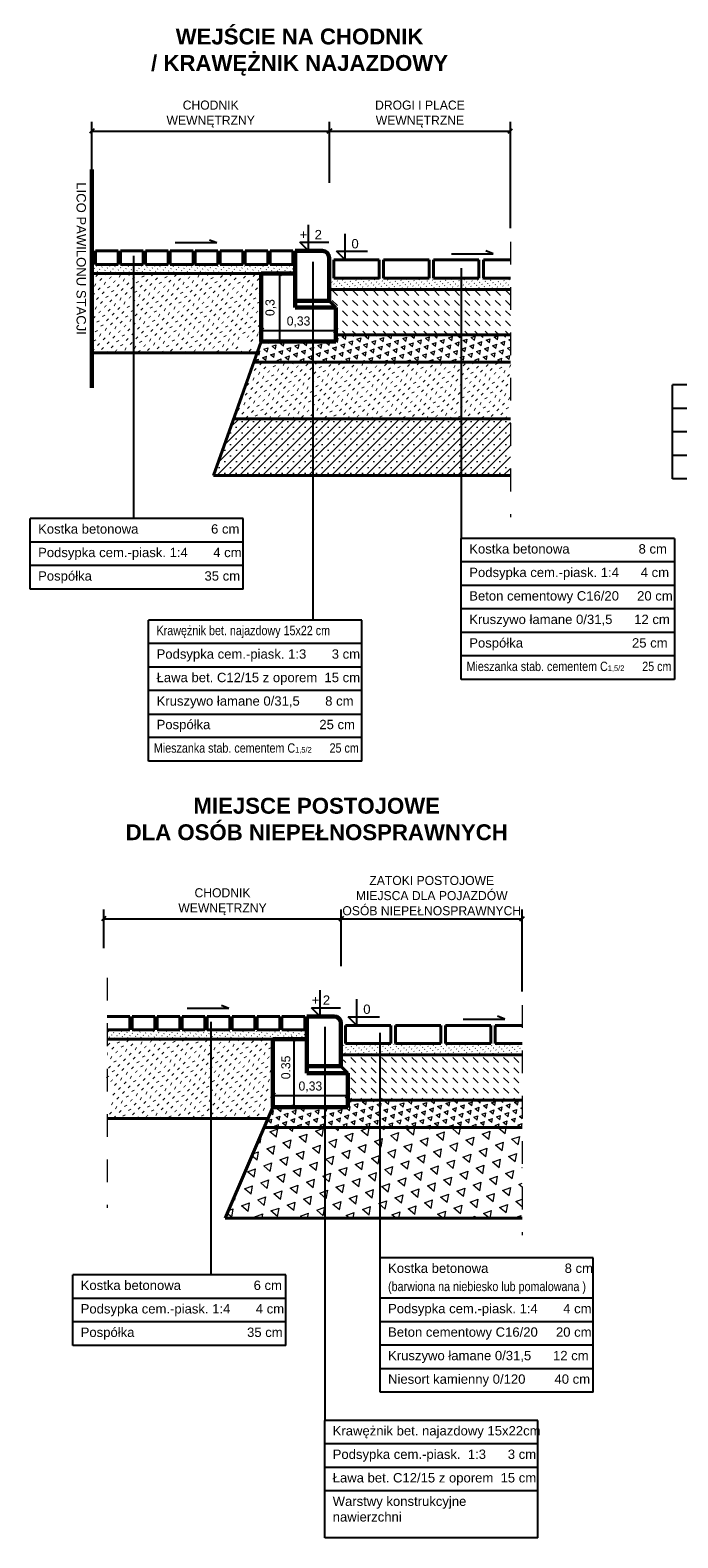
# Model space of a CAD drawing. Header units: millimetres. Extents: x 104.4 to 145.9, y 287.2 to 338.2.
# Tile 5 of 12: x 133.9 to 136.8, y 299.4 to 306.1. Entities that reach past the tile are written whole.
import ezdxf

# ---------------------------------------------------------------- set-up
doc = ezdxf.new("R2010")
doc.units = ezdxf.units.MM
doc.linetypes.add('DASHED2', pattern=[9.525, 6.35, -3.175])
doc.layers.get('0').update_dxf_attribs({"lineweight": 40})
for name, color, linetype, lineweight in [('beton', 5, 'Continuous', 60), ('kostka', 7, 'Continuous', 40), ('kostka mniejsza', 7, 'Continuous', 40), ('opis', 7, 'Continuous', 25), ('POSPÓŁKA', 1, 'Continuous', 40), ('wymiary', 5, 'Continuous', 15), ('wypełnienie', 3, 'Continuous', 13)]:
    doc.layers.add(name, color=color, linetype=linetype, lineweight=lineweight)
doc.dimstyles.new('Copy of ISO-25', dxfattribs={"dimtxt": 0.04, "dimasz": 0.02, "dimexe": 0.04, "dimexo": 0.06, "dimgap": 0.015, "dimtad": 1, "dimtxsty": 'Standard', "dimblk": 'OBLIQUE', "dimcen": 2.5, "dimadec": 0, "dimazin": 0, "dimtfac": 1, "dimtmove": 0, "dimatfit": 3, "dimfxl": 1, "dimarcsym": 0})

# ---------------------------------------------------------------- blocks, each defined once
blk = doc.blocks.new('_Oblique')
at = {"layer": 'beton', "color": 0, "lineweight": -2}
blk.add_line((-0.5, -0.5), (0.5, 0.5), dxfattribs=at)
blk = doc.blocks.new('*D992')
at = {"layer": 'Defpoints', "color": 0, "transparency": 16777216}
for p in [(135.2261, 305.6313), (134.1789, 305.3431), (135.2261, 305.3626)]:
    blk.add_point(p, dxfattribs=at)
at = {"layer": 'wymiary', "color": 0, "lineweight": -2, "transparency": 16777216}
for p, q in [((134.1789, 305.4031), (134.1789, 305.6713)), ((135.2261, 305.4226), (135.2261, 305.6713)), ((134.1789, 305.6313), (135.2261, 305.6313))]:
    blk.add_line(p, q, dxfattribs=at)
at = {"layer": 'wymiary', "color": 0, "lineweight": -2, "transparency": 16777216, "xscale": 0.02, "yscale": 0.02, "zscale": 0.02, "rotation": 180}
blk.add_blockref('_Oblique', (134.1789, 305.6313), dxfattribs=at)
at = {"layer": 'wymiary', "color": 0, "lineweight": -2, "transparency": 16777216, "xscale": 0.02, "yscale": 0.02, "zscale": 0.02}
blk.add_blockref('_Oblique', (135.2261, 305.6313), dxfattribs=at)
at = {"layer": 'wymiary', "color": 0, "transparency": 16777216, "insert": (134.7025, 305.7063), "char_height": 0.04, "attachment_point": 5}
blk.add_mtext('CHODNIK \\PWEWNĘTRZNY', dxfattribs=at)
blk = doc.blocks.new('*D993')
at = {"layer": 'Defpoints', "color": 0, "transparency": 16777216}
for p in [(136.0231, 305.6313), (135.2261, 305.3431), (136.0231, 305.1435)]:
    blk.add_point(p, dxfattribs=at)
at = {"layer": 'wymiary', "color": 0, "lineweight": -2, "transparency": 16777216}
for p, q in [((135.2261, 305.4031), (135.2261, 305.6713)), ((136.0231, 305.2035), (136.0231, 305.6713)), ((135.2261, 305.6313), (136.0231, 305.6313))]:
    blk.add_line(p, q, dxfattribs=at)
at = {"layer": 'wymiary', "color": 0, "lineweight": -2, "transparency": 16777216, "xscale": 0.02, "yscale": 0.02, "zscale": 0.02, "rotation": 180}
blk.add_blockref('_Oblique', (135.2261, 305.6313), dxfattribs=at)
at = {"layer": 'wymiary', "color": 0, "lineweight": -2, "transparency": 16777216, "xscale": 0.02, "yscale": 0.02, "zscale": 0.02}
blk.add_blockref('_Oblique', (136.0231, 305.6313), dxfattribs=at)
at = {"layer": 'wymiary', "color": 0, "transparency": 16777216, "insert": (135.6246, 305.7063), "char_height": 0.04, "attachment_point": 5}
blk.add_mtext('DROGI I PLACE\\PWEWNĘTRZNE ', dxfattribs=at)
blk = doc.blocks.new('*D994')
at = {"layer": 'Defpoints', "color": 0, "transparency": 16777216}
for p in [(134.9459, 305.0033), (134.9246, 304.7033), (135.0059, 304.7033)]:
    blk.add_point(p, dxfattribs=at)
at = {"layer": 'wymiary', "color": 0, "lineweight": -2, "transparency": 16777216}
for p, q in [((135.0059, 305.0033), (135.0459, 305.0033)), ((135.0059, 305.0033), (135.0059, 304.7033)), ((134.9846, 304.7033), (135.0459, 304.7033))]:
    blk.add_line(p, q, dxfattribs=at)
at = {"layer": 'wymiary', "color": 0, "lineweight": -2, "transparency": 16777216, "xscale": 0.02, "yscale": 0.02, "zscale": 0.02}
for p, rotation in [((135.0059, 305.0033), 90), ((135.0059, 304.7033), 270)]:
    blk.add_blockref('_Oblique', p, dxfattribs=dict(at, rotation=rotation))
at = {"layer": 'wymiary', "color": 0, "transparency": 16777216, "insert": (134.9675, 304.8533), "char_height": 0.04, "attachment_point": 5, "rotation": 90}
blk.add_mtext('0,3', dxfattribs=at)
blk = doc.blocks.new('*D995')
at = {"layer": 'Defpoints', "color": 0, "transparency": 16777216}
for p in [(134.9246, 304.8257), (135.2546, 304.8257), (135.2546, 304.7522)]:
    blk.add_point(p, dxfattribs=at)
at = {"layer": 'wymiary', "color": 0, "lineweight": -2, "transparency": 16777216}
for p, q in [((134.9246, 304.7657), (134.9246, 304.7122)), ((134.9246, 304.7522), (135.2546, 304.7522)), ((135.2546, 304.7657), (135.2546, 304.7122))]:
    blk.add_line(p, q, dxfattribs=at)
at = {"layer": 'wymiary', "color": 0, "lineweight": -2, "transparency": 16777216, "xscale": 0.02, "yscale": 0.02, "zscale": 0.02, "rotation": 180}
blk.add_blockref('_Oblique', (134.9246, 304.7522), dxfattribs=at)
at = {"layer": 'wymiary', "color": 0, "lineweight": -2, "transparency": 16777216, "xscale": 0.02, "yscale": 0.02, "zscale": 0.02}
blk.add_blockref('_Oblique', (135.2546, 304.7522), dxfattribs=at)
at = {"layer": 'wymiary', "color": 0, "transparency": 16777216, "insert": (135.0896, 304.7906), "char_height": 0.04, "attachment_point": 5}
blk.add_mtext('0,33', dxfattribs=at)
blk = doc.blocks.new('*D1143')
at = {"layer": 'Defpoints', "color": 0, "transparency": 16777216}
for p in [(134.9767, 301.4313), (135.3067, 301.3807), (135.3067, 301.3594)]:
    blk.add_point(p, dxfattribs=at)
at = {"layer": 'wymiary', "color": 0, "lineweight": -2, "transparency": 16777216}
for p, q in [((135.3067, 301.4194), (135.3067, 301.4207)), ((134.9767, 301.3807), (135.3067, 301.3807)), ((134.9767, 301.3713), (134.9767, 301.3407))]:
    blk.add_line(p, q, dxfattribs=at)
at = {"layer": 'wymiary', "color": 0, "lineweight": -2, "transparency": 16777216, "xscale": 0.02, "yscale": 0.02, "zscale": 0.02, "rotation": 180}
blk.add_blockref('_Oblique', (134.9767, 301.3807), dxfattribs=at)
at = {"layer": 'wymiary', "color": 0, "lineweight": -2, "transparency": 16777216, "xscale": 0.02, "yscale": 0.02, "zscale": 0.02}
blk.add_blockref('_Oblique', (135.3067, 301.3807), dxfattribs=at)
at = {"layer": 'wymiary', "color": 0, "transparency": 16777216, "insert": (135.1417, 301.419), "char_height": 0.04, "attachment_point": 5}
blk.add_mtext('0,33', dxfattribs=at)
blk = doc.blocks.new('*D1144')
at = {"layer": 'Defpoints', "color": 0, "transparency": 16777216}
for p in [(134.9767, 301.6297), (134.9767, 301.3297), (135.0687, 301.3297)]:
    blk.add_point(p, dxfattribs=at)
at = {"layer": 'wymiary', "color": 0, "lineweight": -2, "transparency": 16777216}
for p, q in [((135.0367, 301.6297), (135.1087, 301.6297)), ((135.0687, 301.6297), (135.0687, 301.3297)), ((135.0367, 301.3297), (135.1087, 301.3297))]:
    blk.add_line(p, q, dxfattribs=at)
at = {"layer": 'wymiary', "color": 0, "lineweight": -2, "transparency": 16777216, "xscale": 0.02, "yscale": 0.02, "zscale": 0.02}
for p, rotation in [((135.0687, 301.6297), 90), ((135.0687, 301.3297), 270)]:
    blk.add_blockref('_Oblique', p, dxfattribs=dict(at, rotation=rotation))
at = {"layer": 'wymiary', "color": 0, "transparency": 16777216, "insert": (135.0337, 301.5047), "char_height": 0.04, "attachment_point": 5, "rotation": 90}
blk.add_mtext('0.35', dxfattribs=at)
blk = doc.blocks.new('*D1145')
at = {"layer": 'Defpoints', "color": 0, "transparency": 16777216}
for p in [(136.0752, 302.16), (135.2782, 301.8913), (136.0752, 301.7791)]:
    blk.add_point(p, dxfattribs=at)
at = {"layer": 'wymiary', "color": 0, "lineweight": -2, "transparency": 16777216}
for p, q in [((135.2782, 301.9513), (135.2782, 302.2)), ((136.0752, 301.8391), (136.0752, 302.2)), ((135.2782, 302.16), (136.0752, 302.16))]:
    blk.add_line(p, q, dxfattribs=at)
at = {"layer": 'wymiary', "color": 0, "lineweight": -2, "transparency": 16777216, "xscale": 0.02, "yscale": 0.02, "zscale": 0.02, "rotation": 180}
blk.add_blockref('_Oblique', (135.2782, 302.16), dxfattribs=at)
at = {"layer": 'wymiary', "color": 0, "lineweight": -2, "transparency": 16777216, "xscale": 0.02, "yscale": 0.02, "zscale": 0.02}
blk.add_blockref('_Oblique', (136.0752, 302.16), dxfattribs=at)
at = {"layer": 'wymiary', "color": 0, "transparency": 16777216, "insert": (135.6767, 302.2617), "char_height": 0.04, "attachment_point": 5}
blk.add_mtext('ZATOKI POSTOJOWE\\PMIEJSCA DLA POJAZDÓW \\POSÓB NIEPEŁNOSPRAWNYCH ', dxfattribs=at)
blk = doc.blocks.new('*D1146')
at = {"layer": 'Defpoints', "color": 0, "transparency": 16777216}
for p in [(135.2782, 302.16), (134.231, 301.9696), (135.2782, 301.989)]:
    blk.add_point(p, dxfattribs=at)
at = {"layer": 'wymiary', "color": 0, "lineweight": -2, "transparency": 16777216}
for p, q in [((134.231, 302.0296), (134.231, 302.2)), ((135.2782, 302.049), (135.2782, 302.2)), ((134.231, 302.16), (135.2782, 302.16))]:
    blk.add_line(p, q, dxfattribs=at)
at = {"layer": 'wymiary', "color": 0, "lineweight": -2, "transparency": 16777216, "xscale": 0.02, "yscale": 0.02, "zscale": 0.02, "rotation": 180}
blk.add_blockref('_Oblique', (134.231, 302.16), dxfattribs=at)
at = {"layer": 'wymiary', "color": 0, "lineweight": -2, "transparency": 16777216, "xscale": 0.02, "yscale": 0.02, "zscale": 0.02}
blk.add_blockref('_Oblique', (135.2782, 302.16), dxfattribs=at)
at = {"layer": 'wymiary', "color": 0, "transparency": 16777216, "insert": (134.7546, 302.235), "char_height": 0.04, "attachment_point": 5}
blk.add_mtext('CHODNIK \\PWEWNĘTRZNY', dxfattribs=at)

msp = doc.modelspace()

# ---------------------------------------------------------------- hatches: boundary and pattern name
at = {"layer": 'POSPÓŁKA'}
h = msp.add_hatch(dxfattribs=at)
h.set_pattern_fill('ACAD_ISO07W100', color=256, scale=0.007, angle=315, style=0)
h.set_pattern_definition([(315, (0.77935, -18.64308), (0.0247487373, 0.0247487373), [0.0035, -0.021])])
h.paths.add_polyline_path([(134.3623, 305.0033), (134.1789, 305.0033), (134.1789, 304.6533), (134.3623, 304.6533)])
h.paths.add_polyline_path([(134.9246, 305.0033), (134.3623, 305.0033), (134.3623, 304.6533), (134.9067, 304.6533), (134.7946, 304.7033), (134.9246, 304.7033)])
h = msp.add_hatch(dxfattribs=at)
h.set_pattern_fill('ACAD_ISO07W100', color=256, scale=0.007, angle=315, style=0)
h.set_pattern_definition([(315, (0.650432, -8.380582), (0.0247487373, 0.0247487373), [0.0035, -0.021])])
h.paths.add_polyline_path([(135.1531, 304.6133), (134.8925, 304.6133), (134.8033, 304.3633), (135.1531, 304.3633)])
h.paths.add_polyline_path([(136.0231, 304.6133), (135.1531, 304.6133), (135.1531, 304.3633), (136.0231, 304.3633)])
h = msp.add_hatch(dxfattribs=at)
h.set_pattern_fill('ACAD_ISO07W100', color=256, scale=0.007, angle=315, style=0)
h.set_pattern_definition([(315, (0.270134, -24.98337), (0.0247487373, 0.0247487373), [0.0035, -0.021])])
h.paths.add_polyline_path([(134.9767, 301.5997), (134.9767, 301.6297), (134.7049, 301.6297), (134.7049, 301.2797), (134.9496, 301.2797)])
h.paths.add_polyline_path([(134.2467, 301.6297), (134.2467, 301.464), (134.261, 301.4497), (134.261, 301.3497), (134.2467, 301.3497), (134.2467, 301.2797), (134.7049, 301.2797), (134.7049, 301.6297)])
at = {"layer": 'wypełnienie'}
h = msp.add_hatch(dxfattribs=at)
h.set_pattern_fill('ACAD_ISO07W100', color=256, scale=0.004, angle=315, style=0)
h.set_pattern_definition([(225, (264.014711, 8.494393), (-0.0141421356, 0.0141421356), [0.002, -0.012])])
h.paths.add_polyline_path([(134.1789, 305.0433), (135.0746, 305.0433), (135.0746, 305.0033), (134.1789, 305.0033)])
h = msp.add_hatch(dxfattribs=at)
h.set_pattern_fill('ACAD_ISO07W100', color=256, scale=0.004, angle=315, style=0)
h.set_pattern_definition([(315, (1.926339, 17.067285), (0.0141421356, 0.0141421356), [0.002, -0.012])])
h.paths.add_polyline_path([(136.0231, 304.9833), (135.9046, 304.9833), (135.2246, 304.9833), (135.2246, 304.9333), (136.0231, 304.9333)])
h = msp.add_hatch(dxfattribs=at)
h.set_pattern_fill('DASH', color=256, scale=0.01, angle=315, style=0)
h.set_pattern_definition([(315, (1.92634, 17.067285), (0.0449012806, -1e-17), [0.03175, -0.03175])])
h.paths.add_polyline_path([(136.0231, 304.9333), (135.2246, 304.9333), (135.2246, 304.8833), (135.2546, 304.8533), (135.2546, 304.7333), (136.0231, 304.7333)])
h = msp.add_hatch(dxfattribs=at)
h.set_pattern_fill('TRIANG', color=256, scale=0.004, angle=20, style=0)
h.set_pattern_definition([(80, (0.650432, -8.380582), (-0.0291862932, 0.024490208), [0.01905, -0.01905]), (140, (0.650432, -8.380582), (-0.0358022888, -0.0130309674), [0.01905, -0.01905]), (20, (0.63584, -8.368337), (0.0066159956, 0.0375211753), [0.01905, -0.01905])])
h.paths.add_polyline_path([(136.0231, 304.7333), (135.2546, 304.7333), (135.2546, 304.7033), (135.1531, 304.7033), (135.1531, 304.6133), (136.0231, 304.6133)])
h.paths.add_polyline_path([(135.1531, 304.7033), (134.9246, 304.7033), (134.8925, 304.6133), (135.1531, 304.6133)])
h = msp.add_hatch(dxfattribs=at)
h.set_pattern_fill('SACNCR', color=256, scale=0.015, style=0)
h.set_pattern_definition([(45, (0.650432, -8.380582), (-0.0252569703, 0.0252569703), []), (45, (0.67569, -8.380582), (-0.0252569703, 0.0252569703), [0, -0.03571875])])
h.paths.add_polyline_path([(135.1531, 304.3633), (134.8033, 304.3633), (134.7142, 304.1133), (135.1531, 304.1133)])
h.paths.add_polyline_path([(136.0231, 304.3633), (135.1531, 304.3633), (135.1531, 304.1133), (136.0231, 304.1133)])
h = msp.add_hatch(dxfattribs=at)
h.set_pattern_fill('ACAD_ISO07W100', color=256, scale=0.004, angle=315, style=0)
h.set_pattern_definition([(225, (264.066811, 5.120807), (-0.0141421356, 0.0141421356), [0.002, -0.012])])
h.paths.add_polyline_path([(134.2467, 301.6697), (134.2467, 301.6297), (135.1267, 301.6297), (135.1267, 301.6697)])
h = msp.add_hatch(dxfattribs=at)
h.set_pattern_fill('ACAD_ISO07W100', color=256, scale=0.004, angle=315, style=0)
h.set_pattern_definition([(315, (9.337675, 4.589934), (0.0141421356, 0.0141421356), [0.002, -0.012])])
h.paths.add_polyline_path([(136.0752, 301.6097), (135.4492, 301.6097), (135.4492, 301.5597), (136.0752, 301.5597)])
h.paths.add_polyline_path([(135.4492, 301.6097), (135.2782, 301.6097), (135.2782, 301.5597), (135.4492, 301.5597)])
h = msp.add_hatch(dxfattribs=at)
h.set_pattern_fill('DASH', color=256, scale=0.01, angle=315, style=0)
h.set_pattern_definition([(315, (0.93045, -15.230133), (0.0449012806, -1e-17), [0.03175, -0.03175])])
h.paths.add_polyline_path([(136.0752, 301.5597), (135.4492, 301.5597), (135.4492, 301.3597), (136.0752, 301.3597)])
h.paths.add_polyline_path([(135.4492, 301.5597), (135.2767, 301.5597), (135.2767, 301.5097), (135.3067, 301.4797), (135.3067, 301.3597), (135.4492, 301.3597)])
h = msp.add_hatch(dxfattribs=at)
h.set_pattern_fill('TRIANG', color=256, scale=0.004, angle=20, style=0)
h.set_pattern_definition([(80, (0.93045, -15.230133), (-0.0291862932, 0.024490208), [0.01905, -0.01905]), (140, (0.93045, -15.230133), (-0.0358022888, -0.0130309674), [0.01905, -0.01905]), (20, (0.915857, -15.217888), (0.0066159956, 0.0375211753), [0.01905, -0.01905])])
h.paths.add_polyline_path([(136.0752, 301.3597), (135.4492, 301.3597), (135.4492, 301.2397), (136.0752, 301.2397)])
h.paths.add_polyline_path([(135.4492, 301.3597), (135.3067, 301.3597), (135.3067, 301.3297), (135.2052, 301.3297), (135.2052, 301.2397), (135.4492, 301.2397)])
h.paths.add_polyline_path([(135.2052, 301.3297), (134.9767, 301.3297), (134.9379, 301.2397), (135.2052, 301.2397)])
h = msp.add_hatch(dxfattribs=at)
h.set_pattern_fill('TRIANG', color=256, scale=0.008, angle=20, style=0)
h.set_pattern_definition([(80, (0.93045, -15.23013), (-0.058372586, 0.048980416), [0.0381, -0.0381]), (140, (0.93045, -15.23013), (-0.071604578, -0.026061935), [0.0381, -0.0381]), (20, (0.901264, -15.20564), (0.013231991, 0.075042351), [0.0381, -0.0381])])
h.paths.add_polyline_path([(135.2052, 301.2397), (134.9379, 301.2397), (134.7656, 300.8397), (135.2052, 300.8397)])
h.paths.add_polyline_path([(135.4492, 301.2397), (135.2052, 301.2397), (135.2052, 300.8397), (135.4492, 300.8397)])
h.paths.add_polyline_path([(136.0752, 301.2397), (135.4492, 301.2397), (135.4492, 300.8397), (136.0752, 300.8397)])

# ---------------------------------------------------------------- linework, layer by layer
at = {"linetype": 'DASHED2', "lineweight": 20, "ltscale": 0.01}
for p, q in [((136.0231, 305.1435), (136.0231, 303.9295)), ((134.2467, 301.8991), (134.2467, 300.8857)), ((136.0752, 301.7791), (136.0752, 300.7657))]:
    msp.add_line(p, q, dxfattribs=at)
for p, q in [((134.1789, 305.0033), (135.0746, 305.0033)), ((136.0231, 304.9333), (135.2246, 304.9333)), ((135.2246, 304.8833), (135.2546, 304.8533)), ((136.0231, 304.7333), (135.2546, 304.7333)), ((134.1789, 304.6533), (134.9067, 304.6533)), ((134.7142, 304.1133), (134.9246, 304.7033)), ((136.0231, 304.6133), (134.8925, 304.6133)), ((136.0231, 304.3633), (134.8033, 304.3633)), ((136.0231, 304.1133), (134.7142, 304.1133)), ((134.2467, 301.6297), (134.9767, 301.6297)), ((136.0752, 301.5597), (135.2767, 301.5597)), ((135.2767, 301.5097), (135.3067, 301.4797)), ((134.9767, 301.3297), (134.7656, 300.8397)), ((136.0752, 301.3597), (135.3067, 301.3597)), ((134.2467, 301.2797), (134.9551, 301.2797)), ((134.9379, 301.2397), (136.0752, 301.2397)), ((134.7656, 300.8397), (136.0752, 300.8397))]:
    msp.add_line(p, q)
at = {"layer": 'beton'}
for p, q in [((134.1789, 305.4624), (134.1789, 304.4996)), ((135.0746, 305.1033), (135.1946, 305.1033)), ((135.0746, 304.8833), (135.0746, 305.1033)), ((135.2246, 305.0733), (135.2246, 304.8833)), ((134.9246, 304.7033), (134.9246, 305.0033)), ((134.9246, 305.0033), (135.0746, 305.0033)), ((135.2246, 304.8833), (135.0746, 304.8833)), ((135.0746, 304.8533), (135.0746, 304.8833)), ((135.2546, 304.8533), (135.0746, 304.8533)), ((135.2546, 304.8533), (135.2546, 304.7033)), ((135.2546, 304.7033), (134.9246, 304.7033)), ((135.1267, 301.7297), (135.2467, 301.7297)), ((135.1267, 301.5097), (135.1267, 301.7297)), ((135.2767, 301.6997), (135.2767, 301.5097)), ((134.9767, 301.3297), (134.9767, 301.6297)), ((134.9767, 301.6297), (135.1267, 301.6297)), ((135.2767, 301.5097), (135.1267, 301.5097)), ((135.1267, 301.4797), (135.1267, 301.5097)), ((135.3067, 301.4797), (135.1267, 301.4797)), ((135.3067, 301.4797), (135.3067, 301.3297)), ((135.3067, 301.3297), (134.9767, 301.3297))]:
    msp.add_line(p, q, dxfattribs=at)
for centre in [(135.1946, 305.0733), (135.2467, 301.6997)]:
    msp.add_arc(centre, 0.03, 0, 90, dxfattribs=at)
at = {"layer": 'kostka'}
for p, q in [((135.2446, 305.0633), (135.2446, 304.9833)), ((135.4446, 305.0633), (135.2446, 305.0633)), ((135.4446, 304.9833), (135.4446, 305.0633)), ((135.6646, 305.0633), (135.4646, 305.0633)), ((135.4646, 305.0633), (135.4646, 304.9833)), ((135.6646, 304.9833), (135.6646, 305.0633)), ((135.8846, 305.0633), (135.6846, 305.0633)), ((135.6846, 305.0633), (135.6846, 304.9833)), ((135.8846, 304.9833), (135.8846, 305.0633)), ((135.9046, 305.0633), (135.9046, 304.9833)), ((136.0231, 305.0633), (135.9046, 305.0633)), ((135.2446, 304.9833), (135.4446, 304.9833)), ((135.4646, 304.9833), (135.6646, 304.9833)), ((135.6846, 304.9833), (135.8846, 304.9833)), ((135.9046, 304.9833), (136.0231, 304.9833)), ((135.2967, 301.6897), (135.2967, 301.6097)), ((135.4967, 301.6897), (135.2967, 301.6897)), ((135.4967, 301.6097), (135.4967, 301.6897)), ((135.7167, 301.6897), (135.5167, 301.6897)), ((135.5167, 301.6897), (135.5167, 301.6097)), ((135.7167, 301.6097), (135.7167, 301.6897)), ((135.9367, 301.6897), (135.7367, 301.6897)), ((135.7367, 301.6897), (135.7367, 301.6097)), ((135.9367, 301.6097), (135.9367, 301.6897)), ((135.9567, 301.6897), (135.9567, 301.6097)), ((136.0752, 301.6897), (135.9567, 301.6897)), ((135.2967, 301.6097), (135.4967, 301.6097)), ((135.5167, 301.6097), (135.7167, 301.6097)), ((135.7367, 301.6097), (135.9367, 301.6097)), ((135.9567, 301.6097), (136.0752, 301.6097))]:
    msp.add_line(p, q, dxfattribs=at)
at = {"layer": 'kostka mniejsza'}
for p, q in [((134.1946, 305.1033), (134.2946, 305.1033)), ((134.1946, 305.0433), (134.1946, 305.1033)), ((134.2946, 305.1033), (134.2946, 305.0433)), ((134.3046, 305.0433), (134.3046, 305.1033)), ((134.3046, 305.1033), (134.4046, 305.1033)), ((134.4046, 305.1033), (134.4046, 305.0433)), ((134.4146, 305.0433), (134.4146, 305.1033)), ((134.4146, 305.1033), (134.5146, 305.1033)), ((134.5146, 305.1033), (134.5146, 305.0433)), ((134.5246, 305.1033), (134.6246, 305.1033)), ((134.5246, 305.0433), (134.5246, 305.1033)), ((134.6246, 305.1033), (134.6246, 305.0433)), ((134.6346, 305.0433), (134.6346, 305.1033)), ((134.6346, 305.1033), (134.7346, 305.1033)), ((134.7346, 305.1033), (134.7346, 305.0433)), ((134.7446, 305.1033), (134.8446, 305.1033)), ((134.7446, 305.0433), (134.7446, 305.1033)), ((134.8446, 305.1033), (134.8446, 305.0433)), ((134.8546, 305.1033), (134.9546, 305.1033)), ((134.8546, 305.0433), (134.8546, 305.1033)), ((134.9546, 305.1033), (134.9546, 305.0433)), ((134.9646, 305.0433), (134.9646, 305.1033)), ((134.9646, 305.1033), (135.0646, 305.1033)), ((135.0646, 305.1033), (135.0646, 305.0433)), ((134.2946, 305.0433), (134.1946, 305.0433)), ((134.4046, 305.0433), (134.3046, 305.0433)), ((134.5146, 305.0433), (134.4146, 305.0433)), ((134.6246, 305.0433), (134.5246, 305.0433)), ((134.7346, 305.0433), (134.6346, 305.0433)), ((134.8446, 305.0433), (134.7446, 305.0433)), ((134.9546, 305.0433), (134.8546, 305.0433)), ((135.0646, 305.0433), (134.9646, 305.0433)), ((134.2467, 301.7297), (134.3467, 301.7297)), ((134.3467, 301.7297), (134.3467, 301.6697)), ((134.3567, 301.6697), (134.3567, 301.7297)), ((134.3567, 301.7297), (134.4567, 301.7297)), ((134.4567, 301.7297), (134.4567, 301.6697)), ((134.4667, 301.6697), (134.4667, 301.7297)), ((134.4667, 301.7297), (134.5667, 301.7297)), ((134.5667, 301.7297), (134.5667, 301.6697)), ((134.5767, 301.7297), (134.6767, 301.7297)), ((134.5767, 301.6697), (134.5767, 301.7297)), ((134.6767, 301.7297), (134.6767, 301.6697)), ((134.6867, 301.6697), (134.6867, 301.7297)), ((134.6867, 301.7297), (134.7867, 301.7297)), ((134.7867, 301.7297), (134.7867, 301.6697)), ((134.7967, 301.7297), (134.8967, 301.7297)), ((134.7967, 301.6697), (134.7967, 301.7297)), ((134.8967, 301.7297), (134.8967, 301.6697)), ((134.9067, 301.7297), (135.0067, 301.7297)), ((134.9067, 301.6697), (134.9067, 301.7297)), ((135.0067, 301.7297), (135.0067, 301.6697)), ((135.0167, 301.6697), (135.0167, 301.7297)), ((135.0167, 301.7297), (135.1167, 301.7297)), ((135.1167, 301.7297), (135.1167, 301.6697)), ((134.3467, 301.6697), (134.2467, 301.6697)), ((134.4567, 301.6697), (134.3567, 301.6697)), ((134.5667, 301.6697), (134.4667, 301.6697)), ((134.6767, 301.6697), (134.5767, 301.6697)), ((134.7867, 301.6697), (134.6867, 301.6697)), ((134.8967, 301.6697), (134.7967, 301.6697)), ((135.0067, 301.6697), (134.9067, 301.6697)), ((135.1167, 301.6697), (135.0167, 301.6697))]:
    msp.add_line(p, q, dxfattribs=at)
at = {"layer": 'opis'}
for p, q in [((135.1333, 305.1033), (135.1333, 305.2185)), ((134.7299, 305.1383), (134.546, 305.1383)), ((134.7299, 305.1383), (134.6974, 305.1508)), ((135.0952, 305.1413), (135.2231, 305.1413)), ((135.1333, 305.1033), (135.0952, 305.1413)), ((135.2945, 305.0633), (135.2945, 305.1785)), ((134.3623, 305.0811), (134.3623, 303.9236)), ((135.1531, 305.0552), (135.1531, 303.4762)), ((135.2564, 305.1013), (135.3942, 305.1013)), ((135.2945, 305.0633), (135.2564, 305.1013)), ((135.7633, 305.0905), (135.9473, 305.0905)), ((135.9473, 305.0905), (135.9147, 305.1039)), ((135.8069, 305.0271), (135.8069, 303.8359)), ((137.6773, 304.5126), (136.7382, 304.5126)), ((136.7382, 304.0983), (136.7382, 304.5126)), ((137.6773, 304.409), (136.7382, 304.409)), ((137.6773, 304.3055), (136.7382, 304.3055)), ((137.6773, 304.2019), (136.7382, 304.2019)), ((137.6773, 304.0983), (136.7382, 304.0983)), ((134.8459, 303.9236), (133.9069, 303.9236)), ((133.9069, 303.613), (133.9069, 303.9236)), ((134.8459, 303.613), (134.8459, 303.9236)), ((134.8459, 303.8201), (133.9069, 303.8201)), ((136.7459, 303.8359), (135.8069, 303.8359)), ((135.8069, 303.2145), (135.8069, 303.8359)), ((136.7459, 303.8359), (136.7459, 303.2145)), ((136.7459, 303.7323), (135.8069, 303.7323)), ((134.8459, 303.7165), (133.9069, 303.7165)), ((134.8459, 303.7165), (133.9069, 303.7165)), ((134.8459, 303.613), (133.9069, 303.613)), ((136.7459, 303.6287), (135.8069, 303.6287)), ((136.7459, 303.5252), (135.8069, 303.5252)), ((135.3682, 303.4762), (134.4291, 303.4762)), ((134.4291, 302.8548), (134.4291, 303.4762)), ((135.3682, 302.8548), (135.3682, 303.4762)), ((136.7459, 303.4216), (135.8069, 303.4216)), ((135.3682, 303.3726), (134.4291, 303.3726)), ((135.3682, 303.269), (134.4291, 303.269)), ((136.7459, 303.318), (135.8069, 303.318)), ((136.7459, 303.2145), (135.8069, 303.2145)), ((135.3682, 303.1655), (134.4291, 303.1655)), ((134.4291, 303.0619), (135.3682, 303.0619)), ((135.3682, 302.9583), (134.4291, 302.9583)), ((135.3682, 302.8548), (134.4291, 302.8548)), ((135.1854, 301.7297), (135.1854, 301.8449)), ((135.3466, 301.6897), (135.3466, 301.8049)), ((134.782, 301.7647), (134.5981, 301.7647)), ((134.782, 301.7647), (134.7495, 301.7772)), ((135.1473, 301.7677), (135.2752, 301.7677)), ((135.1854, 301.7297), (135.1473, 301.7677)), ((135.3085, 301.7277), (135.4463, 301.7277)), ((135.3466, 301.6897), (135.3085, 301.7277)), ((135.9994, 301.7169), (135.9668, 301.7303)), ((134.7049, 300.5905), (134.7049, 301.7056)), ((135.2052, 301.6837), (135.2052, 299.9493)), ((135.8154, 301.7169), (135.9994, 301.7169)), ((135.4492, 300.6655), (135.4492, 301.6571)), ((136.3882, 300.6655), (135.4492, 300.6655)), ((135.4492, 300.0735), (135.4492, 300.6655)), ((136.3882, 300.0735), (136.3882, 300.6655)), ((135.0335, 300.5905), (134.0945, 300.5905)), ((134.0945, 300.2798), (134.0945, 300.5905)), ((135.0335, 300.2798), (135.0335, 300.5905)), ((135.0335, 300.4869), (134.0945, 300.4869)), ((136.3882, 300.4878), (135.4492, 300.4878)), ((135.0335, 300.3833), (134.0945, 300.3833)), ((135.0335, 300.3833), (134.0945, 300.3833)), ((136.3882, 300.3842), (135.4492, 300.3842)), ((135.0335, 300.2798), (134.0945, 300.2798)), ((136.3882, 300.2807), (135.4492, 300.2807)), ((136.3882, 300.1771), (135.4492, 300.1771)), ((136.3882, 300.0735), (135.4492, 300.0735)), ((136.3882, 300.0735), (135.4492, 300.0735)), ((136.1442, 299.9493), (135.2052, 299.9493)), ((135.2052, 299.4315), (135.2052, 299.9493)), ((136.1442, 299.4315), (136.1442, 299.9493)), ((136.1442, 299.8458), (135.2052, 299.8458)), ((136.1442, 299.7422), (135.2052, 299.7422)), ((136.1442, 299.6386), (135.2052, 299.6386)), ((136.1442, 299.4315), (135.2052, 299.4315)), ((136.1442, 299.4315), (135.2052, 299.4315))]:
    msp.add_line(p, q, dxfattribs=at)

# ---------------------------------------------------------------- texts
for s, insert, char_height, width, attachment_point in [('{\\fArial|b1|i0|c238|p34;WEJŚCIE NA CHODNIK \\P/ KRAWĘŻNIK NAJAZDOWY }', (135.0942, 305.8753), 0.07, 2.265321, 8), ('{\\fArial|b0|i0|c238|p34;+  2}', (135.0949, 305.1955), 0.04125, 0.288974, 1), ('{\\fArial|b0|i0|c238|p34;Kostka betonowa                    6 cm }', (133.9419, 303.8984), 0.04125, 0.9041, 1), ('{\\fArial|b0|i0|c238|p34;Podsypka cem.-piask. 1:4       4 cm}', (133.9419, 303.7948), 0.04125, 0.9041, 1), ('{\\fArial|b0|i0|c238|p34;Kostka betonowa                   8 cm }', (135.8419, 303.8106), 0.04125, 0.9041, 1), ('{\\fArial|b0|i0|c238|p34;Pospółka                               35 cm }', (133.9419, 303.6913), 0.04125, 0.904064, 1), ('{\\fArial|b0|i0|c238|p34;Podsypka cem.-piask. 1:4      4 cm}', (135.8419, 303.707), 0.04125, 0.9041, 1), ('{\\fArial|b0|i0|c238|p34;Beton cementowy C16/20     20 cm}', (135.8419, 303.6035), 0.04125, 0.9041, 1), ('{\\fArial Narrow|b0|i0|c238|p34;Krawężnik bet. najazdowy 15x22 cm }', (134.4641, 303.4509), 0.04125, 0.9041, 1), ('{\\fArial|b0|i0|c238|p34;Kruszywo łamane 0/31,5      12 cm}', (135.8419, 303.4999), 0.04125, 0.904064, 1), ('{\\fArial|b0|i0|c238|p34;Pospółka                              25 cm }', (135.8419, 303.3963), 0.04125, 1.020997, 1), ('{\\fArial|b0|i0|c238|p34;Podsypka cem.-piask. 1:3       3 cm}', (134.4641, 303.3473), 0.04125, 0.9041, 1), ('{\\fArial Narrow|b0|i0|c238|p34;Mieszanka stab. cementem C\\H0.60606x;1,5/2\\H1.65x;      25 cm }', (135.83, 303.2928), 0.04125, 1.039932, 1), ('{\\fArial|b0|i0|c238|p34;Ława bet. C12/15 z oporem  15 cm}', (134.4641, 303.2438), 0.04125, 0.9041, 1), ('{\\fArial|b0|i0|c238|p34;Kruszywo łamane 0/31,5       8 cm}', (134.4641, 303.1402), 0.04125, 0.904064, 1), ('{\\fArial|b0|i0|c238|p34;Pospółka                              25 cm }', (134.4641, 303.0366), 0.04125, 1.020997, 1), ('{\\fArial Narrow|b0|i0|c238|p34;Mieszanka stab. cementem C\\H0.60606x;1,5/2\\H1.65x;      25 cm }', (134.4522, 302.9331), 0.04125, 1.039932, 1), ('{\\fArial|b1|i0|c238|p34;MIEJSCE POSTOJOWE \\PDLA OSÓB NIEPEŁNOSPRAWNYCH }', (135.1697, 302.5052), 0.07, 2.265321, 8), ('{\\fArial|b0|i0|c238|p34;+ 2}', (135.147, 301.8219), 0.04125, 0.288974, 1), ('{\\fArial|b0|i0|c238|p34;Kostka betonowa                     8 cm }', (135.4842, 300.6403), 0.04125, 0.9041, 1), ('{\\fArial|b0|i0|c238|p34;Kostka betonowa                    6 cm }', (134.1295, 300.5652), 0.04125, 0.9041, 1), ('{\\fArial Narrow|b0|i0|c238|p34;(barwiona na niebiesko lub pomalowana )}', (135.4842, 300.5601), 0.04125, 0.9041, 1), ('{\\fArial|b0|i0|c238|p34;Podsypka cem.-piask. 1:4       4 cm}', (134.1295, 300.4616), 0.04125, 0.9041, 1), ('{\\fArial|b0|i0|c238|p34;Podsypka cem.-piask. 1:4       4 cm}', (135.4842, 300.4625), 0.04125, 0.9041, 1), ('{\\fArial|b0|i0|c238|p34;Pospółka                               35 cm }', (134.1295, 300.3581), 0.04125, 0.904064, 1), ('{\\fArial|b0|i0|c238|p34;Beton cementowy C16/20     20 cm}', (135.4842, 300.359), 0.04125, 0.9041, 1), ('{\\fArial|b0|i0|c238|p34;Kruszywo łamane 0/31,5      12 cm}', (135.4842, 300.2554), 0.04125, 0.904064, 1), ('{\\fArial|b0|i0|c238|p34;Niesort kamienny 0/120        40 cm }', (135.4842, 300.1518), 0.04125, 1.020997, 1), ('{\\fArial|b0|i0|c238|p34;Krawężnik bet. najazdowy 15x22cm }', (135.2401, 299.9241), 0.04125, 0.941277, 1), ('{\\fArial|b0|i0|c238|p34;Podsypka cem.-piask.  1:3      3 cm}', (135.2401, 299.8205), 0.04125, 0.9041, 1), ('{\\fArial|b0|i0|c238|p34;Ława bet. C12/15 z oporem  15 cm}', (135.2401, 299.7169), 0.04125, 0.9041, 1), ('{\\fArial|b0|i0|c238|p34;Warstwy konstrukcyjne \\Pnawierzchni }', (135.2401, 299.6134), 0.04125, 0.904064, 1)]:
    msp.add_mtext(s, dxfattribs=dict(at, insert=insert, char_height=char_height, width=width, attachment_point=attachment_point))
at = {"layer": 'opis', "insert": (134.1525, 305.4055), "char_height": 0.04125, "width": 0.9041, "attachment_point": 1, "rotation": 270}
msp.add_mtext('{\\fArial|b0|i0|c238|p34;LICO PAWILONU STACJI }', dxfattribs=at)
at = {"layer": 'opis', "extrusion": (0, 0, -1), "char_height": 0.04125, "width": 0.1614, "attachment_point": 1, "text_direction": (-1, 0, 0)}
for insert in [(135.3548, 305.1555), (135.4069, 301.7819)]:
    msp.add_mtext('{\\fArial|b0|i0|c238|p34;0}', dxfattribs=dict(at, insert=insert))

# ---------------------------------------------------------------- dimensions: what is measured, and where the dimension line sits
at = {"layer": 'wymiary'}
for base, p1, p2, text, picture, middle in [((136.0231, 305.6313), (135.2261, 305.3431), (136.0231, 305.1435), 'DROGI I PLACE\\PWEWNĘTRZNE ', '*D993', (135.6246, 305.7063)), ((135.2261, 305.6313), (134.1789, 305.3431), (135.2261, 305.3626), 'CHODNIK \\PWEWNĘTRZNY', '*D992', (134.7025, 305.7063)), ((135.2782, 302.16), (134.231, 301.9696), (135.2782, 301.989), 'CHODNIK \\PWEWNĘTRZNY', '*D1146', (134.7546, 302.235))]:
    dim = msp.add_linear_dim(base=base, p1=p1, p2=p2, text=text, dimstyle='Copy of ISO-25', dxfattribs=at)
    dim.commit()
    dim.dimension.update_dxf_attribs({"geometry": picture, "text_midpoint": middle})
dim = msp.add_linear_dim(base=(135.0059, 304.7033), p1=(134.9459, 305.0033), p2=(134.9246, 304.7033), angle=90, dimstyle='Copy of ISO-25', dxfattribs=at)
dim.commit()
dim.dimension.update_dxf_attribs({"geometry": '*D994', "text_midpoint": (134.9675, 304.8533)})
for base, p1, p2, picture, middle in [((135.2546, 304.7522), (134.9246, 304.8257), (135.2546, 304.8257), '*D995', (135.0896, 304.7906)), ((135.3067, 301.3807), (134.9767, 301.4313), (135.3067, 301.3594), '*D1143', (135.1417, 301.419))]:
    dim = msp.add_linear_dim(base=base, p1=p1, p2=p2, dimstyle='Copy of ISO-25', dxfattribs=at)
    dim.commit()
    dim.dimension.update_dxf_attribs({"geometry": picture, "text_midpoint": middle})
dim = msp.add_linear_dim(base=(136.0752, 302.16), p1=(135.2782, 301.8913), p2=(136.0752, 301.7791), text='ZATOKI POSTOJOWE\\PMIEJSCA DLA POJAZDÓW \\POSÓB NIEPEŁNOSPRAWNYCH ', dimstyle='Copy of ISO-25', dxfattribs=at)
dim.commit()
dim.dimension.update_dxf_attribs({"geometry": '*D1145', "text_midpoint": (135.6767, 302.16), "dimtype": 160})
dim = msp.add_linear_dim(base=(135.0687, 301.3297), p1=(134.9767, 301.6297), p2=(134.9767, 301.3297), angle=90, text='0.35', dimstyle='Copy of ISO-25', dxfattribs=at)
dim.commit()
dim.dimension.update_dxf_attribs({"geometry": '*D1144', "text_midpoint": (135.0687, 301.5047), "dimtype": 160})

doc.saveas('drawing.dxf')
